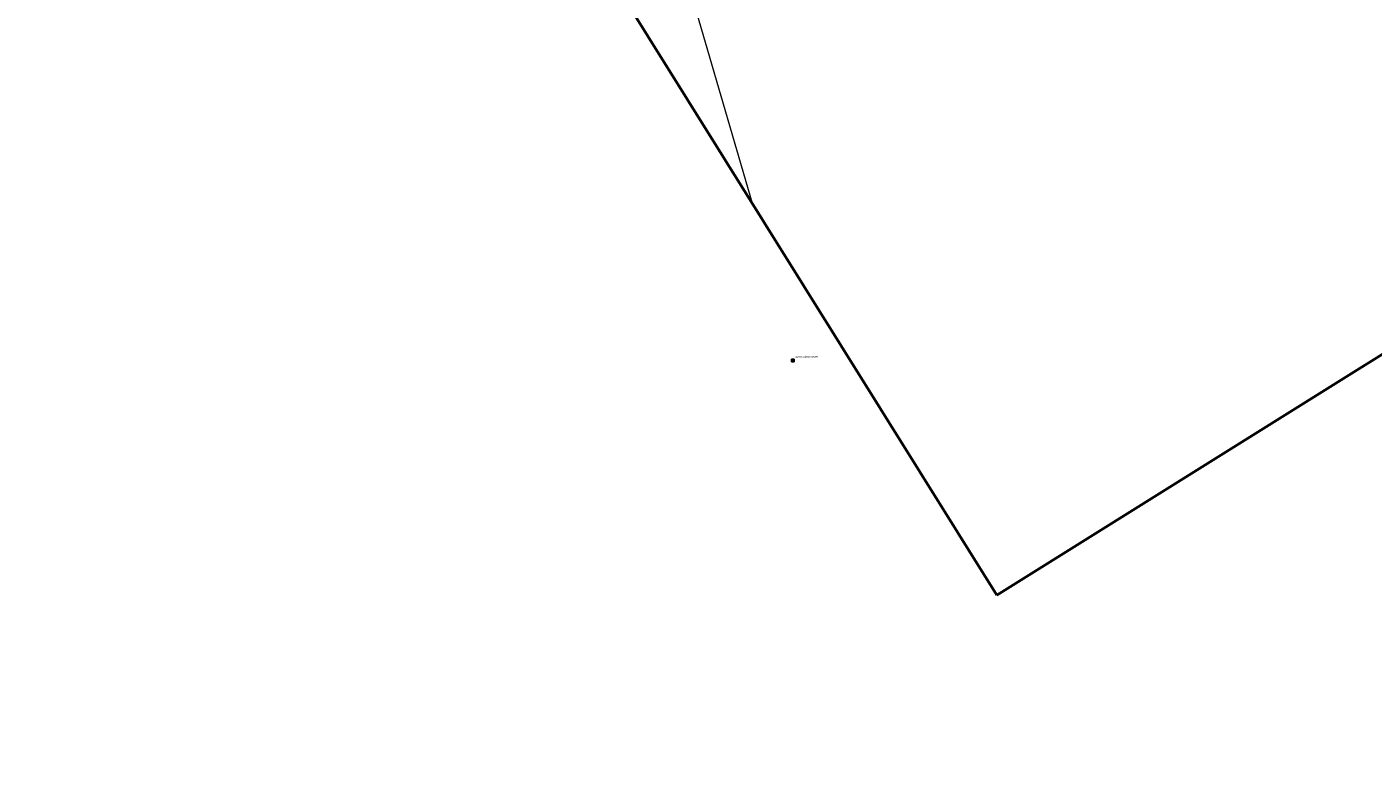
# Model space of a CAD drawing. Header units: metres. Extents: x 0 to 8443948, y 0 to 5887002.
# Tile 1 of 256: x 8442243 to 8442875, y 5885381 to 5885736. Entities that reach past the tile are written whole.
import ezdxf
from ezdxf.enums import TextEntityAlignment as Align

# ---------------------------------------------------------------- set-up
doc = ezdxf.new("R2010")
doc.units = ezdxf.units.M
doc.header["$MEASUREMENT"] = 0
doc.linetypes.add('219-500', pattern=[0])
doc.layers.get('0').update_dxf_attribs({"color": 250, "linetype": 'CONTINUOUS', "lineweight": 5})
doc.layers.add('- ABM', color=200, linetype='CONTINUOUS', lineweight=30)
for name, color, linetype in [('203-punkt graniczny', 253, 'CONTINUOUS'), ('219-działka ewidencyjna', 253, 'CONTINUOUS'), ('Szczegółowa osnowa geodezyjna pozioma', 253, 'CONTINUOUS'), ('Szczegółowa osnowa geodezyjna pozioma-Atr103', 253, 'CONTINUOUS')]:
    doc.layers.add(name, color=color, linetype=linetype)
doc.styles.get("Standard").update_dxf_attribs({"font": 'Working1250', "width": 0.75})

# ---------------------------------------------------------------- blocks, each defined once
blk = doc.blocks.new('203')
at = {"linetype": 'Continuous', "lineweight": 0}
h = blk.add_hatch(color=0, dxfattribs=at)
edge = h.paths.add_edge_path()
edge.add_arc((0, 0), 0.045, 0, 360)
blk = doc.blocks.new('OSSP')
at = {"color": 0}
for p, q in [((-0.626, 0.625), (-0.626, -0.625)), ((-0.626, 0.625), (-0.626, -0.625)), ((0.624, 0.625), (-0.626, 0.625)), ((0.624, 0.625), (-0.626, 0.625)), ((0.3, 0), (-0.3, 0)), ((0.3, 0), (-0.3, 0)), ((0, -0.3), (0, 0.3)), ((0, -0.3), (0, 0.3)), ((0.624, -0.625), (0.624, 0.625)), ((0.624, -0.625), (0.624, 0.625)), ((-0.626, -0.625), (0.624, -0.625)), ((-0.626, -0.625), (0.624, -0.625))]:
    blk.add_line(p, q, dxfattribs=at)

msp = doc.modelspace()

# ---------------------------------------------------------------- linework, layer by layer
at = {"layer": '- ABM', "color": 1, "linetype": 'Continuous', "lineweight": 35}
msp.add_lwpolyline([(8442698.173, 5885469.245), (8442242.899, 5886198.466), (8442590.461, 5886415.459), (8443045.735, 5885686.238)], close=True, dxfattribs=at)
at = {"layer": '219-działka ewidencyjna', "color": 253, "linetype": '219-500', "lineweight": 18, "flags": 128}
msp.add_lwpolyline([(8442583.515, 5885652.894), (8442533.2, 5885825.66)], dxfattribs=at)

# ---------------------------------------------------------------- block references
at = {"layer": '203-punkt graniczny', "color": 253, "linetype": 'Continuous', "lineweight": 18}
msp.add_blockref('203', (8442662.82, 5885380.59), dxfattribs=at)
at = {"layer": 'Szczegółowa osnowa geodezyjna pozioma', "color": 253, "linetype": 'Continuous', "lineweight": 18}
msp.add_blockref('OSSP', (8442602.49, 5885579.28), dxfattribs=at)

# ---------------------------------------------------------------- texts
at = {"layer": 'Szczegółowa osnowa geodezyjna pozioma-Atr103', "color": 253, "oblique": 15, "width": 0.72}
msp.add_text('N34107Cb3-SP13330', height=0.9, dxfattribs=at).set_placement((8442603.49, 5885580.28), align=Align.BOTTOM_LEFT)

doc.saveas('drawing.dxf')
